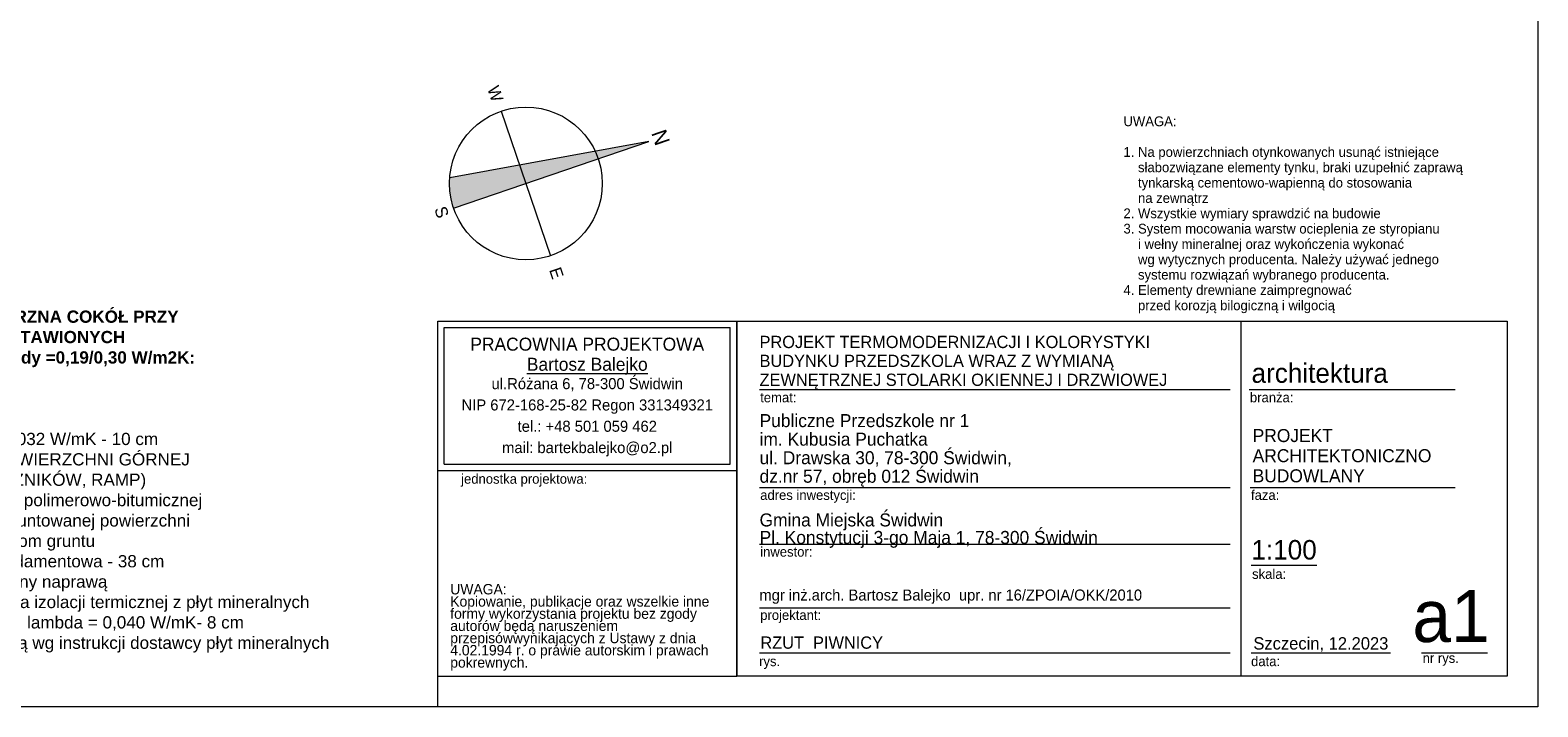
# Model space of a CAD drawing. Extents: x -21260 to 35740, y -2672 to 187028.
# Tile 18 of 120: x 11072 to 35740, y -2672 to 8399. Entities that reach past the tile are written whole.
import ezdxf

# ---------------------------------------------------------------- set-up
doc = ezdxf.new("R2010")
doc.units = 0
doc.header["$MEASUREMENT"] = 0
doc.layers.add('Arch opisy_Nr_Pióra__2', color=7, linetype='Continuous', lineweight=13, true_color=0x7f7f7f)
for name, color, linetype, lineweight in [('Arch opisy_Nr_Pióra__21', 7, 'Continuous', 13), ('Arch opisy_Nr_Pióra__5', 7, 'Continuous', 13), ('ARCH TABELA_Nr_Pióra__1', 7, 'Continuous', 25), ('ARCH TABELA_Nr_Pióra__21', 7, 'Continuous', 13), ('ARCH TABELA_Nr_Pióra__7', 7, 'Continuous', 13)]:
    doc.layers.add(name, color=color, linetype=linetype, lineweight=lineweight)
doc.styles.add('GENERATED_STYLE_10', font='txt')
doc.styles.add('GENERATED_STYLE_12', font='txt')
doc.styles.add('GENERATED_STYLE_2', font='txt')
doc.styles.add('GENERATED_STYLE_6', font='txt')
doc.styles.add('GENERATED_STYLE_8', font='txt')
doc.styles.add('GENERATED_STYLE_9', font='txt')

msp = doc.modelspace()

# ---------------------------------------------------------------- hatches: boundary and pattern name
at = {"layer": 'Arch opisy_Nr_Pióra__5', "linetype": 'Continuous'}
msp.add_hatch(color=256, dxfattribs=at).paths.add_polyline_path([(21193.2, 6577.5), (20317.1, 6417.9), (19080.6, 6192.7), (17936.8, 5984.3, 0.1010966), (18000.3, 5488), (19183.3, 5891.7), (20366.3, 6295.4)], flags=0)

# ---------------------------------------------------------------- linework, layer by layer
for p, q in [((18779.6, 7074.7), (19587, 4708.7)), ((21193.2, 6577.5), (17936.8, 5984.3)), ((18000.3, 5488), (21193.2, 6577.5))]:
    msp.add_line(p, q, dxfattribs=at)
msp.add_circle((19183.3, 5891.7), 1250, dxfattribs=at)
at = {"layer": 'ARCH TABELA_Nr_Pióra__21', "linetype": 'Continuous'}
for p, q in [((35740.1, 27028.4), (35740.1, -2671.6)), ((17740.1, 3639.5), (35240.1, 3639.5)), ((17740.1, -2171.6), (17740.1, 3639.5)), ((17740.1, 1192.7), (17740.1, 3639.5)), ((17740.1, 3639.5), (22633.7, 3639.5)), ((17846.5, 3533.1), (22527.3, 3533.1)), ((17846.5, 1299.1), (17846.5, 3533.1)), ((22527.3, 1299.1), (22527.3, 3533.1)), ((22633.7, 1192.7), (22633.7, 3639.5)), ((22633.7, 3639.5), (22633.7, -2171.6)), ((30878.4, 3639.5), (30878.4, -2171.6)), ((35240.1, 3639.5), (35240.1, -2171.6)), ((22633.7, -2171.6), (22633.7, 3239.5)), ((23005.9, 2518.9), (30705.7, 2518.9)), ((31017.7, 2518.9), (34385, 2518.9)), ((17846.5, 1299.1), (22527.3, 1299.1)), ((17740.1, 1192.7), (22633.7, 1192.7)), ((23005.9, 918.4), (30705.7, 918.4)), ((31035.1, 918.4), (34385, 918.4)), ((23005.9, -9.6), (30705.7, -9.6)), ((31046.9, -353.8), (32126.6, -353.8)), ((23005.9, -1053.8), (30705.7, -1053.8)), ((23005.9, -1789.2), (30705.7, -1789.2)), ((31046.9, -1789.2), (33328.7, -1789.2)), ((33837.4, -1789.2), (34917, -1789.2)), ((17740.1, -2171.6), (22633.7, -2171.6)), ((17740.1, -2671.6), (17740.1, -2171.6)), ((17740.1, -2671.6), (17740.1, -2171.6)), ((17740.1, -2671.6), (17740.1, -2171.6)), ((35240.1, -2171.6), (22633.7, -2171.6)), ((35740.1, -2671.6), (-21259.9, -2671.6))]:
    msp.add_line(p, q, dxfattribs=at)

# ---------------------------------------------------------------- texts
at = {"layer": 'Arch opisy_Nr_Pióra__2', "linetype": 'Continuous', "attachment_point": 8, "rotation": 288.84142, "style": 'GENERATED_STYLE_2'}
for s, insert, char_height in [('{W}', (18588.1, 7326.3), 200), ('{N}', (21269.8, 6603.7), 250), ('{S}', (17707.6, 5388.1), 200), ('{E}', (19589.2, 4392.4), 200)]:
    msp.add_mtext(s, dxfattribs=dict(at, insert=insert, char_height=char_height))
at = {"layer": 'Arch opisy_Nr_Pióra__21', "linetype": 'Continuous', "insert": (28960.1, 3768.3), "char_height": 160, "width": 6280, "attachment_point": 7, "line_spacing_factor": 0.94074, "style": 'GENERATED_STYLE_12'}
msp.add_mtext('{UWAGA:\\P\\P1. Na powierzchniach otynkowanych usunąć istniejące  \\P    słabozwiązane elementy tynku, braki uzupełnić zaprawą \\P    tynkarską cementowo-wapienną do stosowania \\P    na zewnątrz\\P2. Wszystkie wymiary sprawdzić na budowie\\P3. System mocowania warstw ocieplenia ze styropianu \\P    i wełny mineralnej oraz wykończenia wykonać \\P    wg wytycznych producenta. Należy używać jednego \\P    systemu rozwiązań wybranego producenta.\\P4. Elementy drewniane zaimpregnować\\P    przed korozją bilogiczną i wilgocią}', dxfattribs=at)
at = {"layer": 'Arch opisy_Nr_Pióra__21', "linetype": 'Continuous', "insert": (7661.4, 3811.7), "char_height": 200, "width": 10556.337, "attachment_point": 1, "style": 'GENERATED_STYLE_6'}
msp.add_mtext('\\A1;{\\fArial|b1|i0|c0|p38;S2d\'\\fArial|b0|i0|c0|p38; \\fArial|b1|i0|c0|p38;- ŚCIANA ZEWNĘTRZNA COKÓŁ PRZY \\P        ELEMENTACH DOSTAWIONYCH\\P        U całkowite przegrody =0,19/0,30 W/m2K:\\P\\fArial|b0|i0|c0|p38;      - tynk mozaikowy\\P      - 2 x siatka na kleju\\P      - styropian XPS 300 \\P        o współ. lambda = 0,032 W/mK - 10 cm\\P        (KŁADZONY DO POWIERZCHNI GÓRNEJ\\P         SCHODÓW, SPOCZNIKÓW, RAMP)\\P      - hydroizolacja z masy polimerowo-bitumicznej \\P        Superflex 10 na zagruntowanej powierzchni\\P        do 30 cm ponad poziom gruntu\\P      - istniejąca ściana fundamentowa - 38 cm\\P      - istniejący tynk poddany naprawą  \\P      - projektowana warstwa izolacji termicznej z płyt mineralnych\\P        np. Multipor" o współ. lambda = 0,040 W/mK- 8 cm \\P      - wykończenie zaprawą wg instrukcji dostawcy płyt mineralnych\\P}', dxfattribs=at)
at = {"layer": 'ARCH TABELA_Nr_Pióra__1', "linetype": 'Continuous', "insert": (23005.9, -70.9), "char_height": 212.766, "attachment_point": 7, "line_spacing_factor": 0.807442, "style": 'GENERATED_STYLE_8'}
msp.add_mtext('{Gmina Miejska Świdwin\\PPl. Konstytucji 3-go Maja 1, 78-300 Świdwin}', dxfattribs=at)
at = {"layer": 'ARCH TABELA_Nr_Pióra__7', "linetype": 'Continuous'}
for s, insert, char_height, attachment_point, line_spacing_factor, style in [('{PRACOWNIA PROJEKTOWA\\P\\LBartosz Balejko}', (20186.9, 3368.2), 212.766, 2, 0.926719, 'GENERATED_STYLE_10'), ('{PROJEKT TERMOMODERNIZACJI I KOLORYSTYKI\\PBUDYNKU PRZEDSZKOLA WRAZ Z WYMIANĄ \\PZEWNĘTRZNEJ STOLARKI OKIENNEJ I DRZWIOWEJ }', (23005.9, 2518.7), 200, 7, 0.927967, 'GENERATED_STYLE_9'), ('{Publiczne Przedszkole nr 1\\Pim. Kubusia Puchatka\\Pul. Drawska 30, 78-300 Świdwin, \\Pdz.nr 57, obręb 012 Świdwin}', (23005.9, 930.1), 212.766, 7, 0.855122, 'GENERATED_STYLE_8'), ('{PROJEKT \\PARCHITEKTONICZNO\\PBUDOWLANY}', (31073.8, 1873.2), 212.84, 1, 0.9285, 'GENERATED_STYLE_8')]:
    msp.add_mtext(s, dxfattribs=dict(at, insert=insert, char_height=char_height, attachment_point=attachment_point, line_spacing_factor=line_spacing_factor, style=style))
for s, insert, char_height, attachment_point, style in [('{architektura}', (31056.4, 2948.5), 319.16, 1, 'GENERATED_STYLE_8'), ('{branża:}', (31029.5, 2470.1), 159.58, 1, 'GENERATED_STYLE_8'), ('{temat:}', (23016.6, 2470.1), 159.58, 1, 'GENERATED_STYLE_8'), ('{jednostka projektowa:}', (18123, 1138.1), 159.58, 1, 'GENERATED_STYLE_8'), ('{adres inwestycji:}', (23016.6, 873.4), 159.58, 1, 'GENERATED_STYLE_8'), ('{faza:}', (31046.9, 873.4), 159.58, 1, 'GENERATED_STYLE_8'), ('{1:100}', (31054.3, 57.4), 319.16, 1, 'GENERATED_STYLE_8'), ('{inwestor:}', (23016.6, -54.7), 159.58, 1, 'GENERATED_STYLE_8'), ('{skala:}', (31064.6, -418.1), 159.58, 1, 'GENERATED_STYLE_8'), ('{mgr inż.arch. Bartosz Balejko  upr. nr 16/ZPOIA/OKK/2010}', (23003.7, -752), 180, 1, 'GENERATED_STYLE_8'), ('{a1}', (34952.8, -760.5), 851.16, 3, 'GENERATED_STYLE_8'), ('{projektant:}', (23016.6, -1090.3), 159.58, 1, 'GENERATED_STYLE_8'), ('{RZUT  PIWNICY}', (23019.7, -1520.7), 200, 1, 'GENERATED_STYLE_9'), ('{Szczecin, 12.2023}', (31085.6, -1531.9), 202.128, 1, 'GENERATED_STYLE_8'), ('{rys.}', (22998.7, -1846.4), 159.58, 1, 'GENERATED_STYLE_8'), ('{data:}', (31048.3, -1846.4), 159.58, 1, 'GENERATED_STYLE_8'), ('{nr rys.}', (33855.1, -1793), 159.58, 1, 'GENERATED_STYLE_8')]:
    msp.add_mtext(s, dxfattribs=dict(at, insert=insert, char_height=char_height, attachment_point=attachment_point, style=style))
at = {"layer": 'ARCH TABELA_Nr_Pióra__7', "linetype": 'Continuous', "style": 'GENERATED_STYLE_8'}
for s, insert, char_height, width, attachment_point, line_spacing_factor in [('{ul.Różana 6, 78-300 Świdwin\\PNIP 672-168-25-82 Regon 331349321\\Ptel.: +48 501 059 462\\Pmail: bartekbalejko@o2.pl}', (20186.9, 2706.3), 180.852, 7974.447, 2, 1.156383), ('{UWAGA:\\PKopiowanie, publikacje oraz wszelkie inne formy wykorzystania projektu bez zgody autorów będą naruszeniem przepisówwynikających z Ustawy z dnia 4.02.1994 r. o prawie autorskim i prawach pokrewnych.}', (17945.2, -661.9), 170.2128, 4483.408, 1, 0.703415)]:
    msp.add_mtext(s, dxfattribs=dict(at, insert=insert, char_height=char_height, width=width, attachment_point=attachment_point, line_spacing_factor=line_spacing_factor))

doc.saveas('drawing.dxf')
